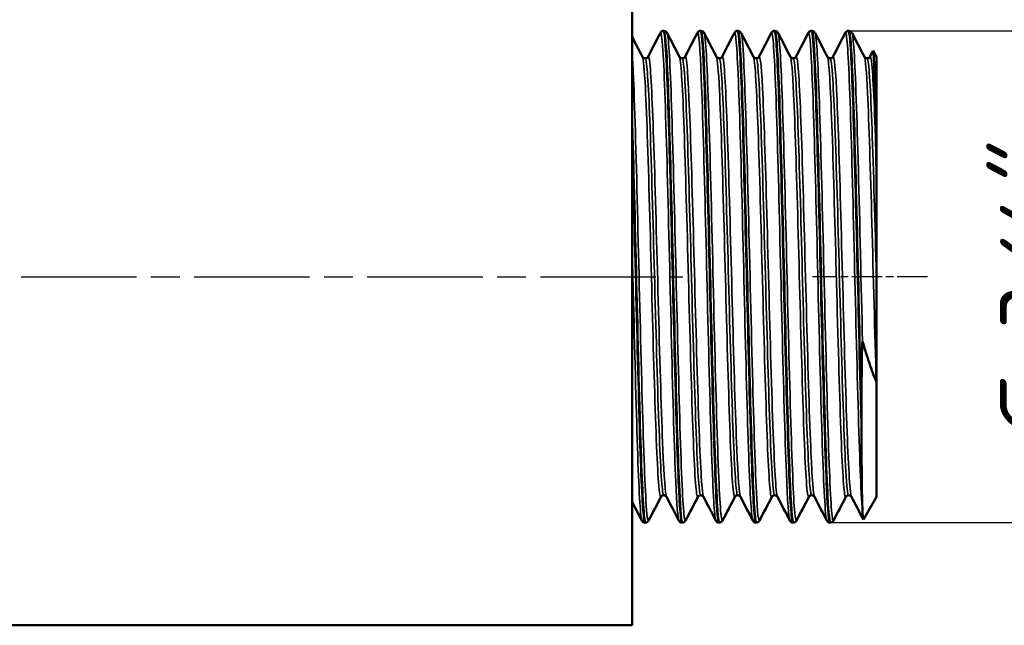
# Model space of a CAD drawing. Header units: millimetres. Extents: x -134 to 755, y -69 to 356.
# Tile 5 of 15: x 65 to 113, y 99 to 129. Entities that reach past the tile are written whole.
import ezdxf

# ---------------------------------------------------------------- set-up
doc = ezdxf.new("R2010")
doc.units = ezdxf.units.MM
doc.linetypes.add('CHAIN', pattern=[0.7087, 0.4724, -0.0591, 0.1181, -0.0591])
for name, color, linetype, lineweight in [('Видимые тонкие (ГОСТ)', 7, 'Continuous', 35), ('Видимый контур (ГОСТ)', 7, 'Continuous', 50), ('Осевая линия (ГОСТ)', 7, 'Continuous', 25), ('Размер (ГОСТ)', 7, 'Continuous', 25)]:
    doc.layers.add(name, color=color, linetype=linetype, lineweight=lineweight)
doc.styles.add('Обычный текст (ГОСТ)', font='GOST Common Italic.ttf')
doc.dimstyles.new('Обычный (ГОСТ)', dxfattribs={"dimtxt": 3.5, "dimasz": 3.5, "dimexe": 1, "dimexo": 0, "dimgap": 0.5, "dimtad": 1, "dimrnd": 1e-08, "dimtxsty": 'Обычный текст (ГОСТ)', "dimblk": 'Filled-1', "dimcen": 0.09, "dimdle": 15, "dimclrd": 256, "dimclre": 256, "dimclrt": 256, "dimazin": 2, "dimtfac": 0.714286, "dimtdec": 3, "dimtmove": 0, "dimatfit": 3, "dimfxl": 1, "dimtolj": 1, "dimlwd": 25, "dimlwe": 25, "dimarcsym": 0})

# ---------------------------------------------------------------- blocks, each defined once
blk = doc.blocks.new('Filled-1')
at = {"color": 0}
for p, q in [((0, 0), (-1, 0.143)), ((-1, 0.143), (-1, -0.143)), ((-1, 0), (0, 0)), ((-1, -0.143), (0, 0))]:
    blk.add_line(p, q, dxfattribs=at)
at = {"color": 0, "flags": 128}
blk.add_lwpolyline([(-1, -0.143), (0, 0), (-1, 0.143), (-1, -0.143)], dxfattribs=at)
at = {"color": 0}
blk.add_solid([(-1, -0.143), (0, 0), (-1, 0.143), (-1, -0.143)], dxfattribs=at)
blk = doc.blocks.new('*D12')
at = {"layer": 'Defpoints', "color": 0, "linetype": 'Continuous', "transparency": 16777216}
for p in [(105.653, 128.318), (104.763, 104.188), (117.099, 104.188)]:
    blk.add_point(p, dxfattribs=at)
at = {"layer": 'Размер (ГОСТ)', "linetype": 'Continuous', "lineweight": 25, "transparency": 16777216}
for p, q in [((105.653, 128.318), (118.099, 128.318)), ((117.099, 124.818), (117.099, 107.688)), ((104.763, 104.188), (118.099, 104.188))]:
    blk.add_line(p, q, dxfattribs=at)
at = {"layer": 'Размер (ГОСТ)', "linetype": 'Continuous', "lineweight": 25, "transparency": 16777216, "xscale": 3.5, "yscale": 3.5, "zscale": 3.5}
for p, rotation in [((117.099, 128.318), 90), ((117.099, 104.188), 270)]:
    blk.add_blockref('Filled-1', p, dxfattribs=dict(at, rotation=rotation))
at = {"layer": 'Размер (ГОСТ)', "linetype": 'Continuous', "lineweight": 25, "transparency": 16777216, "insert": (113.097, 105.688), "char_height": 3.5, "attachment_point": 1, "rotation": 90, "style": 'Обычный текст (ГОСТ)'}
blk.add_mtext('\\A1; \\fGOST Common|b0|i1;\\H3.5000;G 3/4"', dxfattribs=at)

msp = doc.modelspace()

# ---------------------------------------------------------------- linework, layer by layer
at = {"layer": 'Видимые тонкие (ГОСТ)'}
for points, knots in [([(97.324, 104.297), (97.273, 104.401), (97.222, 105.055), (97.171, 106.2), (97.102, 107.758), (97.033, 110.21), (96.964, 112.969), (96.894, 115.725), (96.825, 118.763), (96.756, 121.356), (96.684, 124.059), (96.612, 126.251), (96.54, 127.364), (96.498, 128.001), (96.457, 128.282), (96.416, 128.206)], [39.316248, 39.316248, 39.316248, 39.316248, 39.844106, 39.844106, 39.844106, 40.56289, 40.56289, 40.56289, 41.280957, 41.280957, 41.280957, 42.02968, 42.02968, 42.02968, 42.457841, 42.457841, 42.457841, 42.457841]), ([(97.655, 104.299), (97.632, 104.253), (97.61, 104.315), (97.588, 104.487), (97.518, 105.021), (97.449, 106.612), (97.379, 108.876), (97.31, 111.139), (97.241, 114.054), (97.171, 116.921), (97.102, 119.785), (97.033, 122.577), (96.964, 124.628), (96.894, 126.676), (96.825, 127.966), (96.756, 128.19), (96.753, 128.2), (96.75, 128.207), (96.747, 128.213)], [32.940383, 32.940383, 32.940383, 32.940383, 33.173336, 33.173336, 33.173336, 33.893781, 33.893781, 33.893781, 34.613357, 34.613357, 34.613357, 35.332141, 35.332141, 35.332141, 36.050208, 36.050208, 36.050208, 36.081976, 36.081976, 36.081976, 36.081976]), ([(99.14, 104.3), (99.11, 104.357), (99.079, 104.607), (99.049, 105.049), (98.98, 106.06), (98.911, 108.07), (98.842, 110.597), (98.772, 113.123), (98.703, 116.143), (98.634, 118.936), (98.565, 121.727), (98.496, 124.267), (98.427, 125.948), (98.362, 127.525), (98.297, 128.332), (98.232, 128.213)], [33.033063, 33.033063, 33.033063, 33.033063, 33.347234, 33.347234, 33.347234, 34.065546, 34.065546, 34.065546, 34.783514, 34.783514, 34.783514, 35.501158, 35.501158, 35.501158, 36.174655, 36.174655, 36.174655, 36.174655]), ([(99.471, 104.292), (99.469, 104.288), (99.467, 104.285), (99.465, 104.283), (99.395, 104.212), (99.326, 105.215), (99.257, 107.051), (99.188, 108.886), (99.118, 111.538), (99.049, 114.371), (98.98, 117.202), (98.911, 120.189), (98.842, 122.618), (98.772, 125.045), (98.703, 126.892), (98.634, 127.718), (98.61, 128.001), (98.587, 128.163), (98.563, 128.207)], [26.657198, 26.657198, 26.657198, 26.657198, 26.678756, 26.678756, 26.678756, 27.397811, 27.397811, 27.397811, 28.116485, 28.116485, 28.116485, 28.834797, 28.834797, 28.834797, 29.552765, 29.552765, 29.552765, 29.79879, 29.79879, 29.79879, 29.79879]), ([(100.956, 104.295), (100.945, 104.314), (100.934, 104.36), (100.923, 104.433), (100.854, 104.893), (100.784, 106.421), (100.714, 108.648), (100.645, 110.873), (100.575, 113.775), (100.506, 116.654), (100.436, 119.531), (100.367, 122.359), (100.297, 124.456), (100.228, 126.552), (100.158, 127.898), (100.089, 128.172), (100.075, 128.226), (100.062, 128.238), (100.048, 128.21)], [26.749877, 26.749877, 26.749877, 26.749877, 26.863845, 26.863845, 26.863845, 27.586105, 27.586105, 27.586105, 28.307848, 28.307848, 28.307848, 29.029095, 29.029095, 29.029095, 29.749864, 29.749864, 29.749864, 29.89147, 29.89147, 29.89147, 29.89147]), ([(101.287, 104.297), (101.235, 104.204), (101.184, 104.681), (101.132, 105.688), (101.062, 107.046), (100.993, 109.355), (100.923, 112.057), (100.854, 114.757), (100.784, 117.824), (100.714, 120.518), (100.645, 123.21), (100.575, 125.504), (100.506, 126.846), (100.464, 127.662), (100.421, 128.122), (100.379, 128.206)], [20.374012, 20.374012, 20.374012, 20.374012, 20.9103, 20.9103, 20.9103, 21.633096, 21.633096, 21.633096, 22.355355, 22.355355, 22.355355, 23.077099, 23.077099, 23.077099, 23.515605, 23.515605, 23.515605, 23.515605]), ([(102.772, 104.295), (102.715, 104.411), (102.658, 105.234), (102.601, 106.65), (102.531, 108.361), (102.462, 110.923), (102.393, 113.724), (102.324, 116.524), (102.255, 119.538), (102.186, 122.045), (102.117, 124.552), (102.047, 126.53), (101.978, 127.508), (101.94, 128.045), (101.902, 128.276), (101.864, 128.204)], [20.466692, 20.466692, 20.466692, 20.466692, 21.060418, 21.060418, 21.060418, 21.77834, 21.77834, 21.77834, 22.496098, 22.496098, 22.496098, 23.213698, 23.213698, 23.213698, 23.608285, 23.608285, 23.608285, 23.608285]), ([(103.103, 104.3), (103.074, 104.243), (103.045, 104.364), (103.016, 104.67), (102.947, 105.396), (102.877, 107.156), (102.808, 109.528), (102.739, 111.899), (102.67, 114.862), (102.601, 117.707), (102.531, 120.551), (102.462, 123.253), (102.393, 125.166), (102.327, 126.991), (102.261, 128.083), (102.195, 128.213)], [14.090827, 14.090827, 14.090827, 14.090827, 14.393316, 14.393316, 14.393316, 15.111578, 15.111578, 15.111578, 15.829668, 15.829668, 15.829668, 16.54759, 16.54759, 16.54759, 17.23242, 17.23242, 17.23242, 17.23242]), ([(104.588, 104.3), (104.549, 104.377), (104.51, 104.778), (104.471, 105.491), (104.401, 106.751), (104.332, 108.971), (104.263, 111.619), (104.193, 114.267), (104.124, 117.319), (104.055, 120.042), (103.985, 122.765), (103.916, 125.136), (103.847, 126.586), (103.791, 127.747), (103.736, 128.31), (103.68, 128.21)], [14.183507, 14.183507, 14.183507, 14.183507, 14.590995, 14.590995, 14.590995, 15.310599, 15.310599, 15.310599, 16.029996, 16.029996, 16.029996, 16.749193, 16.749193, 16.749193, 17.325099, 17.325099, 17.325099, 17.325099]), ([(104.919, 104.295), (104.908, 104.272), (104.898, 104.276), (104.887, 104.306), (104.817, 104.497), (104.748, 105.761), (104.679, 107.795), (104.609, 109.829), (104.54, 112.614), (104.471, 115.481), (104.401, 118.347), (104.332, 121.27), (104.263, 123.547), (104.193, 125.824), (104.124, 127.436), (104.055, 127.996), (104.04, 128.113), (104.026, 128.184), (104.011, 128.21)], [7.807642, 7.807642, 7.807642, 7.807642, 7.920402, 7.920402, 7.920402, 8.640431, 8.640431, 8.640431, 9.360246, 9.360246, 9.360246, 10.079849, 10.079849, 10.079849, 10.799247, 10.799247, 10.799247, 10.949235, 10.949235, 10.949235, 10.949235]), ([(106.345, 104.653), (106.276, 105.367), (106.206, 107.127), (106.137, 109.506), (106.067, 111.885), (105.998, 114.862), (105.928, 117.72), (105.859, 120.576), (105.789, 123.288), (105.72, 125.201), (105.65, 127.113), (105.581, 128.209), (105.511, 128.226), (105.506, 128.227), (105.501, 128.223), (105.496, 128.213)], [8.10451, 8.10451, 8.10451, 8.10451, 8.826182, 8.826182, 8.826182, 9.547605, 9.547605, 9.547605, 10.268784, 10.268784, 10.268784, 10.989723, 10.989723, 10.989723, 11.041914, 11.041914, 11.041914, 11.041914]), ([(106.345, 113.084), (106.276, 115.862), (106.206, 118.914), (106.137, 121.502), (106.067, 124.09), (105.998, 126.192), (105.928, 127.302), (105.895, 127.839), (105.861, 128.141), (105.827, 128.205)], [2.87376, 2.87376, 2.87376, 2.87376, 3.595433, 3.595433, 3.595433, 4.316856, 4.316856, 4.316856, 4.666049, 4.666049, 4.666049, 4.666049]), ([(95.839, 104.299), (95.795, 104.219), (95.751, 104.544), (95.707, 105.266), (95.638, 106.411), (95.568, 108.542), (95.499, 111.145), (95.43, 113.737), (95.36, 116.774), (95.291, 119.53), (95.222, 122.289), (95.153, 124.742), (95.084, 126.302), (95.064, 126.743), (95.044, 127.115), (95.025, 127.409)], [39.223568, 39.223568, 39.223568, 39.223568, 39.678795, 39.678795, 39.678795, 40.399992, 40.399992, 40.399992, 41.117921, 41.117921, 41.117921, 41.836652, 41.836652, 41.836652, 42.039992, 42.039992, 42.039992, 42.039992]), ([(98.534, 105.462), (98.511, 105.504), (98.488, 105.646), (98.465, 105.892), (98.393, 106.657), (98.322, 108.416), (98.25, 110.72), (98.178, 113.018), (98.107, 115.836), (98.035, 118.455), (97.964, 121.071), (97.892, 123.463), (97.821, 125.025), (97.756, 126.448), (97.691, 127.169), (97.626, 127.05)], [33.038034, 33.038034, 33.038034, 33.038034, 33.27638, 33.27638, 33.27638, 34.02026, 34.02026, 34.02026, 34.762681, 34.762681, 34.762681, 35.503927, 35.503927, 35.503927, 36.179626, 36.179626, 36.179626, 36.179626]), ([(102.166, 105.461), (102.146, 105.497), (102.126, 105.608), (102.107, 105.797), (102.033, 106.499), (101.959, 108.265), (101.885, 110.621), (101.814, 112.908), (101.742, 115.726), (101.67, 118.355), (101.599, 120.981), (101.527, 123.393), (101.456, 124.975), (101.39, 126.431), (101.324, 127.171), (101.258, 127.05)], [20.471663, 20.471663, 20.471663, 20.471663, 20.677538, 20.677538, 20.677538, 21.443192, 21.443192, 21.443192, 22.186817, 22.186817, 22.186817, 22.929801, 22.929801, 22.929801, 23.613256, 23.613256, 23.613256, 23.613256]), ([(105.798, 105.462), (105.776, 105.502), (105.754, 105.635), (105.732, 105.864), (105.661, 106.603), (105.589, 108.325), (105.518, 110.597), (105.447, 112.868), (105.376, 115.665), (105.304, 118.282), (105.233, 120.899), (105.162, 123.31), (105.091, 124.906), (105.024, 126.406), (104.957, 127.174), (104.89, 127.05)], [7.905292, 7.905292, 7.905292, 7.905292, 8.134688, 8.134688, 8.134688, 8.874273, 8.874273, 8.874273, 9.613611, 9.613611, 9.613611, 10.352706, 10.352706, 10.352706, 11.046885, 11.046885, 11.046885, 11.046885]), ([(96.445, 105.464), (96.405, 105.388), (96.364, 105.622), (96.324, 106.167), (96.252, 107.127), (96.181, 109.041), (96.11, 111.424), (96.039, 113.802), (95.968, 116.625), (95.897, 119.184), (95.824, 121.8), (95.751, 124.113), (95.679, 125.515), (95.632, 126.427), (95.584, 126.949), (95.537, 127.044)], [39.218597, 39.218597, 39.218597, 39.218597, 39.638534, 39.638534, 39.638534, 40.377755, 40.377755, 40.377755, 41.115204, 41.115204, 41.115204, 41.869475, 41.869475, 41.869475, 42.36019, 42.36019, 42.36019, 42.36019]), ([(96.581, 105.538), (96.563, 105.536), (96.545, 105.598), (96.526, 105.728), (96.455, 106.232), (96.383, 107.744), (96.311, 109.878), (96.24, 112.006), (96.169, 114.731), (96.097, 117.364), (96.026, 119.99), (95.955, 122.498), (95.884, 124.255), (95.814, 125.986), (95.743, 126.971), (95.673, 126.973)], [39.269908, 39.269908, 39.269908, 39.269908, 39.46106, 39.46106, 39.46106, 40.203846, 40.203846, 40.203846, 40.944533, 40.944533, 40.944533, 41.68346, 41.68346, 41.68346, 42.411501, 42.411501, 42.411501, 42.411501]), ([(96.718, 105.458), (96.658, 105.58), (96.598, 106.403), (96.538, 107.802), (96.466, 109.468), (96.395, 111.934), (96.324, 114.573), (96.252, 117.205), (96.181, 119.983), (96.11, 122.207), (96.039, 124.425), (95.968, 126.07), (95.897, 126.728), (95.868, 126.997), (95.839, 127.1), (95.81, 127.042)], [39.321219, 39.321219, 39.321219, 39.321219, 39.943364, 39.943364, 39.943364, 40.684693, 40.684693, 40.684693, 41.423914, 41.423914, 41.423914, 42.161363, 42.161363, 42.161363, 42.462812, 42.462812, 42.462812, 42.462812]), ([(98.261, 105.456), (98.257, 105.448), (98.254, 105.444), (98.25, 105.442), (98.178, 105.408), (98.107, 106.411), (98.035, 108.195), (97.964, 109.976), (97.892, 112.518), (97.821, 115.176), (97.75, 117.83), (97.678, 120.574), (97.607, 122.713), (97.536, 124.849), (97.465, 126.361), (97.393, 126.867), (97.38, 126.963), (97.367, 127.023), (97.353, 127.047)], [32.935412, 32.935412, 32.935412, 32.935412, 32.974101, 32.974101, 32.974101, 33.716522, 33.716522, 33.716522, 34.457768, 34.457768, 34.457768, 35.197925, 35.197925, 35.197925, 35.937077, 35.937077, 35.937077, 36.077005, 36.077005, 36.077005, 36.077005]), ([(98.397, 105.538), (98.345, 105.544), (98.293, 106.073), (98.24, 107.076), (98.169, 108.45), (98.097, 110.7), (98.025, 113.253), (97.954, 115.801), (97.882, 118.624), (97.811, 121.003), (97.739, 123.379), (97.668, 125.289), (97.596, 126.247), (97.561, 126.725), (97.525, 126.964), (97.489, 126.964)], [32.986723, 32.986723, 32.986723, 32.986723, 33.529892, 33.529892, 33.529892, 34.273843, 34.273843, 34.273843, 35.016618, 35.016618, 35.016618, 35.758302, 35.758302, 35.758302, 36.128316, 36.128316, 36.128316, 36.128316]), ([(100.077, 105.463), (100.037, 105.388), (99.997, 105.618), (99.957, 106.153), (99.886, 107.103), (99.815, 109.006), (99.743, 111.383), (99.672, 113.758), (99.601, 116.583), (99.53, 119.146), (99.459, 121.708), (99.388, 123.984), (99.317, 125.401), (99.268, 126.382), (99.218, 126.945), (99.169, 127.044)], [26.652227, 26.652227, 26.652227, 26.652227, 27.068433, 27.068433, 27.068433, 27.807073, 27.807073, 27.807073, 28.545265, 28.545265, 28.545265, 29.283029, 29.283029, 29.283029, 29.793819, 29.793819, 29.793819, 29.793819]), ([(100.214, 105.537), (100.197, 105.535), (100.181, 105.583), (100.165, 105.683), (100.094, 106.125), (100.022, 107.573), (99.951, 109.66), (99.88, 111.746), (99.808, 114.45), (99.737, 117.086), (99.666, 119.722), (99.594, 122.265), (99.523, 124.073), (99.452, 125.88), (99.381, 126.935), (99.31, 126.972), (99.308, 126.972), (99.307, 126.973), (99.306, 126.973)], [26.703538, 26.703538, 26.703538, 26.703538, 26.871298, 26.871298, 26.871298, 27.611971, 27.611971, 27.611971, 28.352174, 28.352174, 28.352174, 29.091928, 29.091928, 29.091928, 29.831252, 29.831252, 29.831252, 29.84513, 29.84513, 29.84513, 29.84513]), ([(100.35, 105.458), (100.29, 105.579), (100.23, 106.399), (100.171, 107.792), (100.099, 109.45), (100.028, 111.903), (99.957, 114.533), (99.886, 117.161), (99.815, 119.94), (99.743, 122.168), (99.672, 124.395), (99.601, 126.051), (99.53, 126.718), (99.501, 126.994), (99.471, 127.1), (99.442, 127.043)], [26.754848, 26.754848, 26.754848, 26.754848, 27.375482, 27.375482, 27.375482, 28.114591, 28.114591, 28.114591, 28.853232, 28.853232, 28.853232, 29.591424, 29.591424, 29.591424, 29.896441, 29.896441, 29.896441, 29.896441]), ([(101.893, 105.456), (101.891, 105.45), (101.888, 105.446), (101.885, 105.444), (101.814, 105.382), (101.742, 106.359), (101.67, 108.127), (101.599, 109.893), (101.527, 112.431), (101.456, 115.093), (101.384, 117.753), (101.312, 120.511), (101.241, 122.665), (101.169, 124.817), (101.098, 126.346), (101.027, 126.861), (101.013, 126.961), (100.999, 127.022), (100.985, 127.047)], [20.369042, 20.369042, 20.369042, 20.369042, 20.397033, 20.397033, 20.397033, 21.140658, 21.140658, 21.140658, 21.883642, 21.883642, 21.883642, 22.626009, 22.626009, 22.626009, 23.367778, 23.367778, 23.367778, 23.510634, 23.510634, 23.510634, 23.510634]), ([(102.03, 105.541), (101.981, 105.545), (101.932, 106), (101.883, 106.877), (101.812, 108.167), (101.74, 110.358), (101.668, 112.886), (101.596, 115.412), (101.525, 118.25), (101.453, 120.673), (101.381, 123.095), (101.309, 125.079), (101.238, 126.119), (101.199, 126.681), (101.16, 126.964), (101.122, 126.964)], [20.420352, 20.420352, 20.420352, 20.420352, 20.926427, 20.926427, 20.926427, 21.671632, 21.671632, 21.671632, 22.416195, 22.416195, 22.416195, 23.160137, 23.160137, 23.160137, 23.561945, 23.561945, 23.561945, 23.561945]), ([(103.709, 105.464), (103.672, 105.393), (103.635, 105.586), (103.597, 106.048), (103.526, 106.926), (103.455, 108.764), (103.384, 111.1), (103.313, 113.436), (103.242, 116.247), (103.171, 118.827), (103.1, 121.407), (103.029, 123.731), (102.958, 125.216), (102.906, 126.309), (102.854, 126.939), (102.801, 127.045)], [14.085856, 14.085856, 14.085856, 14.085856, 14.47388, 14.47388, 14.47388, 15.211227, 15.211227, 15.211227, 15.948378, 15.948378, 15.948378, 16.685339, 16.685339, 16.685339, 17.227449, 17.227449, 17.227449, 17.227449]), ([(103.846, 105.535), (103.835, 105.534), (103.823, 105.557), (103.812, 105.605), (103.741, 105.911), (103.67, 107.227), (103.599, 109.221), (103.527, 111.214), (103.456, 113.864), (103.385, 116.504), (103.314, 119.143), (103.243, 121.745), (103.171, 123.655), (103.1, 125.564), (103.029, 126.762), (102.958, 126.946), (102.951, 126.964), (102.944, 126.972), (102.938, 126.972)], [14.137167, 14.137167, 14.137167, 14.137167, 14.253356, 14.253356, 14.253356, 14.992478, 14.992478, 14.992478, 15.731399, 15.731399, 15.731399, 16.470123, 16.470123, 16.470123, 17.208656, 17.208656, 17.208656, 17.27876, 17.27876, 17.27876, 17.27876]), ([(103.982, 105.459), (103.925, 105.575), (103.868, 106.328), (103.81, 107.615), (103.739, 109.214), (103.668, 111.622), (103.597, 114.233), (103.526, 116.844), (103.455, 119.632), (103.384, 121.899), (103.313, 124.164), (103.242, 125.886), (103.171, 126.631), (103.139, 126.97), (103.106, 127.105), (103.074, 127.042)], [14.188478, 14.188478, 14.188478, 14.188478, 14.782492, 14.782492, 14.782492, 15.520039, 15.520039, 15.520039, 16.257386, 16.257386, 16.257386, 16.994537, 16.994537, 16.994537, 17.33007, 17.33007, 17.33007, 17.33007]), ([(105.526, 105.456), (105.523, 105.451), (105.521, 105.447), (105.518, 105.445), (105.447, 105.376), (105.376, 106.334), (105.304, 108.078), (105.233, 109.821), (105.162, 112.333), (105.091, 114.978), (105.02, 117.622), (104.948, 120.374), (104.877, 122.54), (104.806, 124.706), (104.735, 126.265), (104.664, 126.824), (104.648, 126.945), (104.633, 127.019), (104.617, 127.047)], [7.802671, 7.802671, 7.802671, 7.802671, 7.828114, 7.828114, 7.828114, 8.567452, 8.567452, 8.567452, 9.306547, 9.306547, 9.306547, 10.045406, 10.045406, 10.045406, 10.784034, 10.784034, 10.784034, 10.944264, 10.944264, 10.944264, 10.944264]), ([(105.662, 105.54), (105.616, 105.544), (105.57, 105.95), (105.524, 106.737), (105.452, 107.956), (105.381, 110.078), (105.309, 112.563), (105.238, 115.048), (105.167, 117.873), (105.095, 120.322), (105.024, 122.77), (104.953, 124.818), (104.881, 125.947), (104.839, 126.62), (104.796, 126.963), (104.754, 126.965)], [7.853982, 7.853982, 7.853982, 7.853982, 8.332504, 8.332504, 8.332504, 9.073425, 9.073425, 9.073425, 9.814102, 9.814102, 9.814102, 10.554542, 10.554542, 10.554542, 10.995574, 10.995574, 10.995574, 10.995574]), ([(107.016, 111.107), (106.945, 113.456), (106.873, 116.285), (106.802, 118.877), (106.731, 121.467), (106.659, 123.794), (106.588, 125.268), (106.536, 126.329), (106.485, 126.941), (106.434, 127.045)], [2.645534, 2.645534, 2.645534, 2.645534, 3.386713, 3.386713, 3.386713, 4.127613, 4.127613, 4.127613, 4.661078, 4.661078, 4.661078, 4.661078]), ([(107.025, 116.223), (106.953, 118.877), (106.882, 121.521), (106.81, 123.481), (106.739, 125.44), (106.667, 126.697), (106.595, 126.931), (106.587, 126.959), (106.578, 126.972), (106.57, 126.971)], [3.138807, 3.138807, 3.138807, 3.138807, 3.881578, 3.881578, 3.881578, 4.624069, 4.624069, 4.624069, 4.712389, 4.712389, 4.712389, 4.712389]), ([(107.016, 121.905), (106.945, 124.182), (106.873, 125.908), (106.802, 126.645), (106.77, 126.974), (106.738, 127.104), (106.706, 127.042)], [3.691693, 3.691693, 3.691693, 3.691693, 4.432872, 4.432872, 4.432872, 4.7637, 4.7637, 4.7637, 4.7637]), ([(95.508, 104.293), (95.505, 104.298), (95.502, 104.306), (95.499, 104.316), (95.43, 104.538), (95.36, 105.826), (95.291, 107.873), (95.222, 109.922), (95.153, 112.713), (95.084, 115.577), (95.064, 116.387), (95.044, 117.202), (95.025, 118.005)], [45.599433, 45.599433, 45.599433, 45.599433, 45.630741, 45.630741, 45.630741, 46.34867, 46.34867, 46.34867, 47.067402, 47.067402, 47.067402, 47.270741, 47.270741, 47.270741, 47.270741])]:
    msp.add_open_spline(points, degree=3, knots=knots, dxfattribs=at)
at = {"layer": 'Видимый контур (ГОСТ)'}
for p, q in [((95.025, 99.153), (95.025, 133.353)), ((96.573, 128.318), (96.59, 128.318)), ((98.389, 128.318), (98.406, 128.318)), ((100.205, 128.318), (100.222, 128.318)), ((102.021, 128.318), (102.038, 128.318)), ((103.837, 128.318), (103.854, 128.318)), ((105.653, 128.318), (105.67, 128.318)), ((106.706, 127.05), (106.853, 127.333)), ((107.025, 127.05), (106.861, 127.333)), ((107.025, 121.334), (107.025, 127.05)), ((107.025, 121.334), (107.025, 116.223)), ((107.025, 116.223), (107.025, 111.119)), ((107.025, 105.456), (107.025, 111.119)), ((106.293, 109.623), (106.293, 109.043)), ((107.025, 105.456), (106.383, 104.345)), ((95.665, 104.188), (95.682, 104.188)), ((97.481, 104.188), (97.498, 104.188)), ((99.297, 104.188), (99.314, 104.188)), ((101.113, 104.188), (101.13, 104.188)), ((102.929, 104.188), (102.946, 104.188)), ((104.745, 104.188), (104.762, 104.188)), ((34.055, 99.153), (95.025, 99.153))]:
    msp.add_line(p, q, dxfattribs=at)
for points in [[(95.81, 127.05), (96.012, 127.438), (96.214, 127.826), (96.416, 128.213)], [(96.747, 128.213), (96.949, 127.826), (97.151, 127.438), (97.353, 127.05)], [(97.626, 127.05), (97.828, 127.438), (98.03, 127.826), (98.232, 128.213)], [(98.563, 128.213), (98.765, 127.826), (98.967, 127.438), (99.169, 127.05)], [(99.442, 127.05), (99.644, 127.438), (99.846, 127.826), (100.048, 128.213)], [(100.379, 128.213), (100.581, 127.826), (100.783, 127.438), (100.985, 127.05)], [(101.258, 127.05), (101.46, 127.438), (101.662, 127.826), (101.864, 128.213)], [(102.195, 128.213), (102.397, 127.826), (102.599, 127.438), (102.801, 127.05)], [(103.074, 127.05), (103.276, 127.438), (103.478, 127.826), (103.68, 128.213)], [(104.011, 128.213), (104.213, 127.826), (104.415, 127.438), (104.617, 127.05)], [(104.89, 127.05), (105.092, 127.438), (105.294, 127.826), (105.496, 128.213)], [(105.827, 128.213), (106.029, 127.826), (106.231, 127.438), (106.434, 127.05)], [(95.025, 128.033), (95.195, 127.705), (95.366, 127.378), (95.537, 127.05)], [(107.025, 121.334), (107.022, 121.527), (107.019, 121.717), (107.016, 121.905)], [(96.445, 105.455), (96.243, 105.068), (96.041, 104.68), (95.839, 104.292)], [(97.324, 104.292), (97.122, 104.68), (96.92, 105.068), (96.718, 105.455)], [(98.261, 105.455), (98.059, 105.068), (97.857, 104.68), (97.655, 104.292)], [(99.14, 104.292), (98.938, 104.68), (98.736, 105.068), (98.534, 105.455)], [(100.077, 105.455), (99.875, 105.068), (99.673, 104.68), (99.471, 104.292)], [(100.956, 104.292), (100.754, 104.68), (100.552, 105.068), (100.35, 105.455)], [(101.893, 105.455), (101.691, 105.068), (101.489, 104.68), (101.287, 104.292)], [(102.772, 104.292), (102.57, 104.68), (102.368, 105.068), (102.166, 105.455)], [(103.709, 105.455), (103.507, 105.068), (103.305, 104.68), (103.103, 104.292)], [(104.588, 104.292), (104.386, 104.68), (104.184, 105.068), (103.982, 105.455)], [(105.526, 105.455), (105.323, 105.068), (105.121, 104.68), (104.919, 104.292)], [(106.376, 104.346), (106.184, 104.716), (105.991, 105.086), (105.798, 105.455)], [(95.508, 104.292), (95.347, 104.601), (95.186, 104.91), (95.025, 105.219)], [(106.383, 104.345), (106.371, 104.323), (106.358, 104.426), (106.345, 104.653)]]:
    msp.add_open_spline(points, degree=3, dxfattribs=at)
for points, knots in [([(96.416, 128.213), (96.424, 128.228), (96.433, 128.246), (96.466, 128.277), (96.481, 128.289), (96.521, 128.309), (96.546, 128.317), (96.573, 128.318)], [0, 0, 0, 0, 0.02818101, 0.02818101, 0.04284015, 0.04284015, 0.05802253, 0.05802253, 0.05802253, 0.05802253]), ([(96.573, 128.31), (96.611, 128.31), (96.65, 127.995), (96.688, 127.369), (96.757, 126.247), (96.827, 124.133), (96.896, 121.536), (96.965, 118.939), (97.034, 115.881), (97.103, 113.094), (97.173, 110.307), (97.242, 107.815), (97.311, 106.213), (97.368, 104.902), (97.424, 104.197), (97.481, 104.191)], [-42.412568, -42.412568, -42.412568, -42.412568, -42.01235, -42.01235, -42.01235, -41.293956, -41.293956, -41.293956, -40.575771, -40.575771, -40.575771, -39.85779, -39.85779, -39.85779, -39.269908, -39.269908, -39.269908, -39.269908]), ([(96.59, 128.318), (96.627, 128.316), (96.661, 128.302), (96.705, 128.272), (96.718, 128.257), (96.736, 128.233), (96.742, 128.223), (96.747, 128.213)], [0, 0, 0, 0, 0.02098039, 0.02098039, 0.04046076, 0.04046076, 0.05799333, 0.05799333, 0.05799333, 0.05799333]), ([(97.498, 104.193), (97.448, 104.197), (97.398, 104.738), (97.348, 105.773), (97.279, 107.204), (97.21, 109.566), (97.141, 112.294), (97.071, 115.019), (97.002, 118.086), (96.933, 120.761), (96.864, 123.435), (96.795, 125.695), (96.726, 127.003), (96.681, 127.863), (96.635, 128.306), (96.59, 128.31)], [32.985656, 32.985656, 32.985656, 32.985656, 33.505113, 33.505113, 33.505113, 34.223196, 34.223196, 34.223196, 34.940501, 34.940501, 34.940501, 35.657103, 35.657103, 35.657103, 36.128316, 36.128316, 36.128316, 36.128316]), ([(98.232, 128.213), (98.24, 128.228), (98.25, 128.246), (98.282, 128.277), (98.297, 128.289), (98.337, 128.309), (98.362, 128.317), (98.389, 128.318)], [0, 0, 0, 0, 0.02818101, 0.02818101, 0.04284015, 0.04284015, 0.05802253, 0.05802253, 0.05802253, 0.05802253]), ([(98.389, 128.315), (98.444, 128.31), (98.5, 127.639), (98.555, 126.382), (98.624, 124.816), (98.693, 122.354), (98.762, 119.584), (98.831, 116.814), (98.9, 113.76), (98.969, 111.149), (99.038, 108.538), (99.107, 106.393), (99.176, 105.225), (99.217, 104.544), (99.257, 104.198), (99.297, 104.196)], [-36.129382, -36.129382, -36.129382, -36.129382, -35.553919, -35.553919, -35.553919, -34.837233, -34.837233, -34.837233, -34.120713, -34.120713, -34.120713, -33.404356, -33.404356, -33.404356, -32.986723, -32.986723, -32.986723, -32.986723]), ([(98.406, 128.318), (98.443, 128.316), (98.477, 128.302), (98.521, 128.272), (98.534, 128.257), (98.552, 128.233), (98.558, 128.223), (98.563, 128.213)], [0, 0, 0, 0, 0.02098039, 0.02098039, 0.04046076, 0.04046076, 0.05799333, 0.05799333, 0.05799333, 0.05799333]), ([(99.314, 104.196), (99.283, 104.194), (99.251, 104.401), (99.22, 104.82), (99.151, 105.741), (99.082, 107.678), (99.013, 110.169), (98.944, 112.659), (98.875, 115.68), (98.806, 118.512), (98.736, 121.343), (98.667, 123.96), (98.598, 125.741), (98.534, 127.395), (98.47, 128.313), (98.406, 128.317)], [26.702471, 26.702471, 26.702471, 26.702471, 27.028596, 27.028596, 27.028596, 27.745837, 27.745837, 27.745837, 28.46272, 28.46272, 28.46272, 29.179264, 29.179264, 29.179264, 29.84513, 29.84513, 29.84513, 29.84513]), ([(100.048, 128.213), (100.056, 128.228), (100.066, 128.246), (100.098, 128.277), (100.113, 128.289), (100.153, 128.309), (100.178, 128.317), (100.205, 128.318)], [0, 0, 0, 0, 0.02818101, 0.02818101, 0.04284015, 0.04284015, 0.05802253, 0.05802253, 0.05802253, 0.05802253]), ([(100.205, 128.317), (100.212, 128.318), (100.219, 128.308), (100.226, 128.287), (100.295, 128.078), (100.365, 126.784), (100.434, 124.717), (100.504, 122.651), (100.573, 119.832), (100.643, 116.937), (100.712, 114.045), (100.781, 111.104), (100.851, 108.822), (100.92, 106.542), (100.99, 104.939), (101.059, 104.399), (101.077, 104.259), (101.095, 104.191), (101.113, 104.193)], [-29.846197, -29.846197, -29.846197, -29.846197, -29.773207, -29.773207, -29.773207, -29.051893, -29.051893, -29.051893, -28.331108, -28.331108, -28.331108, -27.610835, -27.610835, -27.610835, -26.891052, -26.891052, -26.891052, -26.703538, -26.703538, -26.703538, -26.703538]), ([(100.222, 128.318), (100.259, 128.316), (100.293, 128.302), (100.337, 128.272), (100.35, 128.257), (100.368, 128.233), (100.374, 128.223), (100.379, 128.213)], [0, 0, 0, 0, 0.02098039, 0.02098039, 0.04046076, 0.04046076, 0.05799333, 0.05799333, 0.05799333, 0.05799333]), ([(101.13, 104.191), (101.117, 104.189), (101.104, 104.223), (101.091, 104.296), (101.022, 104.683), (100.952, 106.148), (100.883, 108.337), (100.813, 110.525), (100.744, 113.416), (100.675, 116.315), (100.605, 119.212), (100.536, 122.09), (100.466, 124.258), (100.397, 126.423), (100.328, 127.86), (100.258, 128.223), (100.246, 128.286), (100.234, 128.317), (100.222, 128.315)], [20.419285, 20.419285, 20.419285, 20.419285, 20.554216, 20.554216, 20.554216, 21.27553, 21.27553, 21.27553, 21.996314, 21.996314, 21.996314, 22.716588, 22.716588, 22.716588, 23.436371, 23.436371, 23.436371, 23.561945, 23.561945, 23.561945, 23.561945]), ([(101.864, 128.213), (101.872, 128.228), (101.882, 128.246), (101.914, 128.277), (101.929, 128.289), (101.969, 128.309), (101.994, 128.317), (102.021, 128.318)], [0, 0, 0, 0, 0.02818101, 0.02818101, 0.04284015, 0.04284015, 0.05802253, 0.05802253, 0.05802253, 0.05802253]), ([(102.021, 128.311), (102.046, 128.314), (102.072, 128.179), (102.097, 127.903), (102.166, 127.152), (102.235, 125.366), (102.305, 122.97), (102.374, 120.575), (102.443, 117.591), (102.512, 114.731), (102.581, 111.873), (102.65, 109.162), (102.719, 107.245), (102.788, 105.329), (102.857, 104.222), (102.926, 104.189), (102.927, 104.188), (102.928, 104.188), (102.929, 104.188)], [-23.563012, -23.563012, -23.563012, -23.563012, -23.298827, -23.298827, -23.298827, -22.581586, -22.581586, -22.581586, -21.864703, -21.864703, -21.864703, -21.148159, -21.148159, -21.148159, -20.431935, -20.431935, -20.431935, -20.420352, -20.420352, -20.420352, -20.420352]), ([(102.038, 128.318), (102.075, 128.316), (102.109, 128.302), (102.153, 128.272), (102.166, 128.257), (102.185, 128.233), (102.19, 128.223), (102.195, 128.213)], [0, 0, 0, 0, 0.02098039, 0.02098039, 0.04046076, 0.04046076, 0.05799333, 0.05799333, 0.05799333, 0.05799333]), ([(102.947, 104.189), (102.885, 104.192), (102.824, 105.026), (102.762, 106.549), (102.693, 108.262), (102.624, 110.832), (102.555, 113.646), (102.486, 116.46), (102.417, 119.493), (102.348, 122.024), (102.279, 124.554), (102.21, 126.559), (102.141, 127.563), (102.107, 128.061), (102.072, 128.31), (102.038, 128.31)], [14.1361, 14.1361, 14.1361, 14.1361, 14.773504, 14.773504, 14.773504, 15.49019, 15.49019, 15.49019, 16.206709, 16.206709, 16.206709, 16.923067, 16.923067, 16.923067, 17.27876, 17.27876, 17.27876, 17.27876]), ([(103.68, 128.213), (103.688, 128.228), (103.698, 128.246), (103.731, 128.277), (103.745, 128.289), (103.785, 128.309), (103.811, 128.317), (103.837, 128.318)], [0, 0, 0, 0, 0.02818101, 0.02818101, 0.04284015, 0.04284015, 0.05802253, 0.05802253, 0.05802253, 0.05802253]), ([(103.837, 128.311), (103.881, 128.309), (103.925, 127.894), (103.969, 127.083), (104.038, 125.81), (104.108, 123.574), (104.177, 120.91), (104.246, 118.248), (104.315, 115.183), (104.384, 112.446), (104.453, 109.711), (104.522, 107.327), (104.591, 105.862), (104.643, 104.773), (104.694, 104.2), (104.745, 104.194)], [-17.279826, -17.279826, -17.279826, -17.279826, -16.82231, -16.82231, -16.82231, -16.104226, -16.104226, -16.104226, -15.386921, -15.386921, -15.386921, -14.670319, -14.670319, -14.670319, -14.137167, -14.137167, -14.137167, -14.137167]), ([(104.763, 104.195), (104.718, 104.197), (104.674, 104.621), (104.629, 105.448), (104.56, 106.733), (104.491, 108.981), (104.421, 111.651), (104.352, 114.321), (104.283, 117.391), (104.214, 120.127), (104.145, 122.861), (104.075, 125.238), (104.006, 126.687), (103.956, 127.749), (103.905, 128.307), (103.854, 128.313)], [7.852915, 7.852915, 7.852915, 7.852915, 8.315072, 8.315072, 8.315072, 9.033466, 9.033466, 9.033466, 9.751652, 9.751652, 9.751652, 10.469633, 10.469633, 10.469633, 10.995574, 10.995574, 10.995574, 10.995574]), ([(103.855, 128.318), (103.891, 128.316), (103.925, 128.302), (103.969, 128.272), (103.982, 128.257), (104.001, 128.233), (104.007, 128.223), (104.011, 128.213)], [0, 0, 0, 0, 0.02098039, 0.02098039, 0.04046076, 0.04046076, 0.05799333, 0.05799333, 0.05799333, 0.05799333]), ([(105.496, 128.213), (105.504, 128.228), (105.514, 128.246), (105.547, 128.277), (105.562, 128.289), (105.601, 128.309), (105.627, 128.317), (105.653, 128.318)], [0, 0, 0, 0, 0.02818101, 0.02818101, 0.04284015, 0.04284015, 0.05802253, 0.05802253, 0.05802253, 0.05802253]), ([(105.653, 128.318), (105.719, 128.317), (105.785, 127.339), (105.852, 125.589), (105.921, 123.765), (105.99, 121.118), (106.059, 118.279), (106.128, 115.438), (106.197, 112.43), (106.266, 109.97), (106.275, 109.651), (106.284, 109.342), (106.293, 109.043)], [-10.996641, -10.996641, -10.996641, -10.996641, -10.309651, -10.309651, -10.309651, -9.593496, -9.593496, -9.593496, -8.877013, -8.877013, -8.877013, -8.784275, -8.784275, -8.784275, -8.784275]), ([(106.293, 109.623), (106.223, 112.043), (106.154, 115.049), (106.084, 117.918), (106.015, 120.786), (105.946, 123.492), (105.876, 125.384), (105.808, 127.257), (105.739, 128.317), (105.67, 128.318)], [2.559837, 2.559837, 2.559837, 2.559837, 3.280072, 3.280072, 3.280072, 4.000061, 4.000061, 4.000061, 4.712389, 4.712389, 4.712389, 4.712389]), ([(105.671, 128.318), (105.707, 128.316), (105.741, 128.302), (105.785, 128.272), (105.798, 128.257), (105.817, 128.233), (105.823, 128.223), (105.827, 128.213)], [0, 0, 0, 0, 0.02098039, 0.02098039, 0.04046076, 0.04046076, 0.05799333, 0.05799333, 0.05799333, 0.05799333]), ([(107.016, 121.905), (107.003, 122.72), (106.99, 123.469), (106.963, 124.805), (106.95, 125.385), (106.917, 126.576), (106.898, 127.043), (106.87, 127.316), (106.862, 127.348), (106.853, 127.333)], [-5.04936, -5.04936, -5.04936, -5.04936, -4.766109, -4.766109, -4.481088, -4.481088, -4.050631, -4.050631, -3.871333, -3.871333, -3.871333, -3.871333]), ([(95.537, 127.05), (95.54, 127.045), (95.545, 127.033), (95.572, 127.007), (95.586, 126.997), (95.623, 126.979), (95.648, 126.973), (95.673, 126.973)], [0, 0, 0, 0, 0.0282149, 0.0282149, 0.04301792, 0.04301792, 0.0583715, 0.0583715, 0.0583715, 0.0583715]), ([(95.673, 126.973), (95.709, 126.973), (95.743, 126.986), (95.782, 127.013), (95.792, 127.025), (95.805, 127.041), (95.808, 127.047), (95.81, 127.05)], [0, 0, 0, 0, 0.02189112, 0.02189112, 0.04086369, 0.04086369, 0.05834631, 0.05834631, 0.05834631, 0.05834631]), ([(97.353, 127.05), (97.356, 127.045), (97.361, 127.033), (97.389, 127.007), (97.402, 126.997), (97.439, 126.979), (97.464, 126.973), (97.489, 126.973)], [0, 0, 0, 0, 0.0282149, 0.0282149, 0.04301792, 0.04301792, 0.0583715, 0.0583715, 0.0583715, 0.0583715]), ([(97.489, 126.973), (97.525, 126.973), (97.559, 126.986), (97.598, 127.013), (97.609, 127.025), (97.621, 127.041), (97.624, 127.047), (97.626, 127.05)], [0, 0, 0, 0, 0.02189112, 0.02189112, 0.04086369, 0.04086369, 0.05834631, 0.05834631, 0.05834631, 0.05834631]), ([(99.169, 127.05), (99.172, 127.045), (99.177, 127.033), (99.205, 127.007), (99.218, 126.997), (99.256, 126.979), (99.28, 126.973), (99.306, 126.973)], [0, 0, 0, 0, 0.0282149, 0.0282149, 0.04301792, 0.04301792, 0.0583715, 0.0583715, 0.0583715, 0.0583715]), ([(99.306, 126.973), (99.341, 126.973), (99.375, 126.986), (99.414, 127.013), (99.425, 127.025), (99.437, 127.041), (99.44, 127.047), (99.442, 127.05)], [0, 0, 0, 0, 0.02189112, 0.02189112, 0.04086369, 0.04086369, 0.05834631, 0.05834631, 0.05834631, 0.05834631]), ([(100.985, 127.05), (100.988, 127.045), (100.993, 127.033), (101.021, 127.007), (101.034, 126.997), (101.072, 126.979), (101.097, 126.973), (101.122, 126.973)], [0, 0, 0, 0, 0.0282149, 0.0282149, 0.04301792, 0.04301792, 0.0583715, 0.0583715, 0.0583715, 0.0583715]), ([(101.122, 126.973), (101.157, 126.973), (101.191, 126.986), (101.231, 127.013), (101.241, 127.025), (101.253, 127.041), (101.256, 127.047), (101.258, 127.05)], [0, 0, 0, 0, 0.02189112, 0.02189112, 0.04086369, 0.04086369, 0.05834631, 0.05834631, 0.05834631, 0.05834631]), ([(102.801, 127.05), (102.804, 127.045), (102.81, 127.033), (102.837, 127.007), (102.85, 126.997), (102.888, 126.979), (102.913, 126.973), (102.938, 126.973)], [0, 0, 0, 0, 0.0282149, 0.0282149, 0.04301792, 0.04301792, 0.0583715, 0.0583715, 0.0583715, 0.0583715]), ([(102.938, 126.973), (102.974, 126.973), (103.008, 126.986), (103.047, 127.013), (103.057, 127.025), (103.069, 127.041), (103.072, 127.047), (103.074, 127.05)], [0, 0, 0, 0, 0.02189112, 0.02189112, 0.04086369, 0.04086369, 0.05834631, 0.05834631, 0.05834631, 0.05834631]), ([(104.617, 127.05), (104.62, 127.045), (104.626, 127.033), (104.653, 127.007), (104.666, 126.997), (104.704, 126.979), (104.729, 126.973), (104.754, 126.973)], [0, 0, 0, 0, 0.0282149, 0.0282149, 0.04301792, 0.04301792, 0.0583715, 0.0583715, 0.0583715, 0.0583715]), ([(104.754, 126.973), (104.79, 126.973), (104.824, 126.986), (104.863, 127.013), (104.873, 127.025), (104.885, 127.041), (104.888, 127.047), (104.89, 127.05)], [0, 0, 0, 0, 0.02189112, 0.02189112, 0.04086369, 0.04086369, 0.05834631, 0.05834631, 0.05834631, 0.05834631]), ([(106.434, 127.05), (106.437, 127.045), (106.442, 127.033), (106.469, 127.007), (106.482, 126.997), (106.52, 126.979), (106.545, 126.973), (106.57, 126.973)], [0, 0, 0, 0, 0.0282149, 0.0282149, 0.04301792, 0.04301792, 0.0583715, 0.0583715, 0.0583715, 0.0583715]), ([(106.57, 126.973), (106.606, 126.973), (106.64, 126.986), (106.679, 127.013), (106.689, 127.025), (106.701, 127.041), (106.704, 127.047), (106.706, 127.05)], [0, 0, 0, 0, 0.02189112, 0.02189112, 0.04086369, 0.04086369, 0.05834631, 0.05834631, 0.05834631, 0.05834631]), ([(95.682, 104.188), (95.679, 104.188), (95.676, 104.189), (95.674, 104.193), (95.604, 104.276), (95.535, 105.44), (95.466, 107.407), (95.397, 109.366), (95.328, 112.103), (95.259, 114.967), (95.19, 117.832), (95.121, 120.799), (95.052, 123.162), (95.043, 123.467), (95.034, 123.763), (95.025, 124.048)], [39.268841, 39.268841, 39.268841, 39.268841, 39.298556, 39.298556, 39.298556, 40.017772, 40.017772, 40.017772, 40.733926, 40.733926, 40.733926, 41.45041, 41.45041, 41.45041, 41.543148, 41.543148, 41.543148, 41.543148]), ([(95.025, 123.494), (95.094, 121.177), (95.164, 118.218), (95.233, 115.33), (95.302, 112.443), (95.372, 109.652), (95.441, 107.627), (95.51, 105.603), (95.58, 104.364), (95.649, 104.206), (95.654, 104.194), (95.66, 104.188), (95.665, 104.189)], [-47.767586, -47.767586, -47.767586, -47.767586, -47.04735, -47.04735, -47.04735, -46.327362, -46.327362, -46.327362, -45.607616, -45.607616, -45.607616, -45.553093, -45.553093, -45.553093, -45.553093]), ([(106.293, 109.623), (106.294, 110.966), (106.304, 112.14), (106.321, 112.823), (106.326, 112.966), (106.334, 113.051), (106.335, 113.066), (106.338, 113.08), (106.338, 113.083), (106.339, 113.087), (106.34, 113.088), (106.341, 113.089), (106.341, 113.089), (106.341, 113.09), (106.341, 113.09), (106.342, 113.09), (106.342, 113.09), (106.343, 113.09), (106.343, 113.089), (106.344, 113.088), (106.345, 113.086), (106.345, 113.084)], [-0.08370837, -0.08370837, -0.08370837, -0.08370837, -0.02775458, -0.02775458, -0.00695173, -0.00695173, -0.00317568, -0.00317568, -0.00214868, -0.00214868, -0.00173698, -0.00173698, -0.00150683, -0.00150683, -0.00131944, -0.00131944, -0.00110964, -0.00110964, -0.00078481, -0.00078481, 0, 0, 0, 0]), ([(106.345, 113.084), (106.455, 112.704), (106.567, 112.343), (106.79, 111.683), (106.902, 111.382), (107.016, 111.107)], [-0.2926287, -0.2926287, -0.2926287, -0.2926287, -0.1433751, -0.1433751, 0, 0, 0, 0]), ([(107.016, 111.107), (107.017, 111.105), (107.018, 111.104), (107.019, 111.104), (107.019, 111.103), (107.019, 111.104), (107.02, 111.104), (107.02, 111.104), (107.02, 111.104), (107.021, 111.105), (107.021, 111.106), (107.022, 111.108), (107.023, 111.11), (107.024, 111.114), (107.024, 111.116), (107.025, 111.119)], [-0.61875625, -0.61875625, -0.61875625, -0.61875625, -0.61079654, -0.61079654, -0.60798603, -0.60798603, -0.60582736, -0.60582736, -0.60350584, -0.60350584, -0.60006669, -0.60006669, -0.59362257, -0.59362257, -0.58629588, -0.58629588, -0.58629588, -0.58629588]), ([(106.345, 104.653), (106.328, 104.958), (106.317, 105.492), (106.299, 106.98), (106.293, 107.934), (106.293, 109.043)], [-0.8193964, -0.8193964, -0.8193964, -0.8193964, -0.415149, -0.415149, 0, 0, 0, 0]), ([(96.581, 105.533), (96.546, 105.533), (96.511, 105.519), (96.472, 105.493), (96.462, 105.481), (96.45, 105.464), (96.447, 105.459), (96.445, 105.455)], [0, 0, 0, 0, 0.02189112, 0.02189112, 0.04086369, 0.04086369, 0.05834631, 0.05834631, 0.05834631, 0.05834631]), ([(96.718, 105.455), (96.715, 105.461), (96.709, 105.472), (96.682, 105.498), (96.669, 105.509), (96.631, 105.527), (96.606, 105.533), (96.581, 105.533)], [0, 0, 0, 0, 0.0282149, 0.0282149, 0.04301792, 0.04301792, 0.0583715, 0.0583715, 0.0583715, 0.0583715]), ([(98.397, 105.533), (98.362, 105.533), (98.328, 105.519), (98.289, 105.493), (98.278, 105.481), (98.266, 105.464), (98.263, 105.459), (98.261, 105.455)], [0, 0, 0, 0, 0.02189112, 0.02189112, 0.04086369, 0.04086369, 0.05834631, 0.05834631, 0.05834631, 0.05834631]), ([(98.534, 105.455), (98.531, 105.461), (98.526, 105.472), (98.498, 105.498), (98.485, 105.509), (98.447, 105.527), (98.423, 105.533), (98.397, 105.533)], [0, 0, 0, 0, 0.0282149, 0.0282149, 0.04301792, 0.04301792, 0.0583715, 0.0583715, 0.0583715, 0.0583715]), ([(100.214, 105.533), (100.178, 105.533), (100.144, 105.519), (100.105, 105.493), (100.094, 105.481), (100.082, 105.464), (100.079, 105.459), (100.077, 105.455)], [0, 0, 0, 0, 0.02189112, 0.02189112, 0.04086369, 0.04086369, 0.05834631, 0.05834631, 0.05834631, 0.05834631]), ([(100.35, 105.455), (100.347, 105.461), (100.342, 105.472), (100.314, 105.498), (100.301, 105.509), (100.263, 105.527), (100.239, 105.533), (100.214, 105.533)], [0, 0, 0, 0, 0.0282149, 0.0282149, 0.04301792, 0.04301792, 0.0583715, 0.0583715, 0.0583715, 0.0583715]), ([(102.03, 105.533), (101.994, 105.533), (101.96, 105.519), (101.921, 105.493), (101.911, 105.481), (101.898, 105.464), (101.895, 105.459), (101.893, 105.455)], [0, 0, 0, 0, 0.02189112, 0.02189112, 0.04086369, 0.04086369, 0.05834631, 0.05834631, 0.05834631, 0.05834631]), ([(102.166, 105.455), (102.163, 105.461), (102.158, 105.472), (102.131, 105.498), (102.117, 105.509), (102.08, 105.527), (102.055, 105.533), (102.03, 105.533)], [0, 0, 0, 0, 0.0282149, 0.0282149, 0.04301792, 0.04301792, 0.0583715, 0.0583715, 0.0583715, 0.0583715]), ([(103.846, 105.533), (103.81, 105.533), (103.776, 105.519), (103.737, 105.493), (103.727, 105.481), (103.714, 105.464), (103.711, 105.459), (103.709, 105.455)], [0, 0, 0, 0, 0.02189112, 0.02189112, 0.04086369, 0.04086369, 0.05834631, 0.05834631, 0.05834631, 0.05834631]), ([(103.982, 105.455), (103.979, 105.461), (103.974, 105.472), (103.947, 105.498), (103.933, 105.509), (103.896, 105.527), (103.871, 105.533), (103.846, 105.533)], [0, 0, 0, 0, 0.0282149, 0.0282149, 0.04301792, 0.04301792, 0.0583715, 0.0583715, 0.0583715, 0.0583715]), ([(105.662, 105.533), (105.626, 105.533), (105.592, 105.519), (105.553, 105.493), (105.543, 105.481), (105.53, 105.464), (105.527, 105.459), (105.526, 105.455)], [0, 0, 0, 0, 0.02189112, 0.02189112, 0.04086369, 0.04086369, 0.05834631, 0.05834631, 0.05834631, 0.05834631]), ([(105.798, 105.455), (105.795, 105.461), (105.79, 105.472), (105.763, 105.498), (105.749, 105.509), (105.712, 105.527), (105.687, 105.533), (105.662, 105.533)], [0, 0, 0, 0, 0.0282149, 0.0282149, 0.04301792, 0.04301792, 0.0583715, 0.0583715, 0.0583715, 0.0583715]), ([(95.665, 104.188), (95.628, 104.19), (95.594, 104.204), (95.55, 104.234), (95.537, 104.249), (95.518, 104.273), (95.513, 104.283), (95.508, 104.292)], [0, 0, 0, 0, 0.02098039, 0.02098039, 0.04046076, 0.04046076, 0.05799333, 0.05799333, 0.05799333, 0.05799333]), ([(95.839, 104.292), (95.831, 104.278), (95.821, 104.26), (95.789, 104.228), (95.774, 104.216), (95.734, 104.197), (95.709, 104.189), (95.682, 104.188)], [0, 0, 0, 0, 0.02818101, 0.02818101, 0.04284015, 0.04284015, 0.05802253, 0.05802253, 0.05802253, 0.05802253]), ([(97.481, 104.188), (97.444, 104.19), (97.41, 104.204), (97.366, 104.234), (97.353, 104.249), (97.335, 104.273), (97.329, 104.283), (97.324, 104.292)], [0, 0, 0, 0, 0.02098039, 0.02098039, 0.04046076, 0.04046076, 0.05799333, 0.05799333, 0.05799333, 0.05799333]), ([(97.655, 104.292), (97.647, 104.278), (97.637, 104.26), (97.605, 104.228), (97.59, 104.216), (97.55, 104.197), (97.525, 104.189), (97.498, 104.188)], [0, 0, 0, 0, 0.02818101, 0.02818101, 0.04284015, 0.04284015, 0.05802253, 0.05802253, 0.05802253, 0.05802253]), ([(99.297, 104.188), (99.26, 104.19), (99.226, 104.204), (99.182, 104.234), (99.169, 104.249), (99.151, 104.273), (99.145, 104.283), (99.14, 104.292)], [0, 0, 0, 0, 0.02098039, 0.02098039, 0.04046076, 0.04046076, 0.05799333, 0.05799333, 0.05799333, 0.05799333]), ([(99.471, 104.292), (99.463, 104.278), (99.453, 104.26), (99.421, 104.228), (99.406, 104.216), (99.366, 104.197), (99.341, 104.189), (99.314, 104.188)], [0, 0, 0, 0, 0.02818101, 0.02818101, 0.04284015, 0.04284015, 0.05802253, 0.05802253, 0.05802253, 0.05802253]), ([(101.113, 104.188), (101.076, 104.19), (101.042, 104.204), (100.998, 104.234), (100.985, 104.249), (100.967, 104.273), (100.961, 104.283), (100.956, 104.292)], [0, 0, 0, 0, 0.02098039, 0.02098039, 0.04046076, 0.04046076, 0.05799333, 0.05799333, 0.05799333, 0.05799333]), ([(101.287, 104.292), (101.279, 104.278), (101.27, 104.26), (101.237, 104.228), (101.222, 104.216), (101.182, 104.197), (101.157, 104.189), (101.13, 104.188)], [0, 0, 0, 0, 0.02818101, 0.02818101, 0.04284015, 0.04284015, 0.05802253, 0.05802253, 0.05802253, 0.05802253]), ([(102.929, 104.188), (102.892, 104.19), (102.858, 104.204), (102.814, 104.234), (102.801, 104.249), (102.783, 104.273), (102.777, 104.283), (102.772, 104.292)], [0, 0, 0, 0, 0.02098039, 0.02098039, 0.04046076, 0.04046076, 0.05799333, 0.05799333, 0.05799333, 0.05799333]), ([(103.103, 104.292), (103.096, 104.278), (103.086, 104.26), (103.053, 104.228), (103.038, 104.216), (102.998, 104.197), (102.973, 104.189), (102.947, 104.188)], [0, 0, 0, 0, 0.02818101, 0.02818101, 0.04284015, 0.04284015, 0.05802253, 0.05802253, 0.05802253, 0.05802253]), ([(104.745, 104.188), (104.709, 104.19), (104.675, 104.204), (104.631, 104.234), (104.617, 104.249), (104.599, 104.273), (104.593, 104.283), (104.588, 104.292)], [0, 0, 0, 0, 0.02098039, 0.02098039, 0.04046076, 0.04046076, 0.05799333, 0.05799333, 0.05799333, 0.05799333]), ([(104.919, 104.292), (104.912, 104.278), (104.902, 104.26), (104.869, 104.228), (104.854, 104.216), (104.815, 104.197), (104.789, 104.189), (104.763, 104.188)], [0, 0, 0, 0, 0.02818101, 0.02818101, 0.04284015, 0.04284015, 0.05802253, 0.05802253, 0.05802253, 0.05802253])]:
    msp.add_open_spline(points, degree=3, knots=knots, dxfattribs=at)
at = {"layer": 'Осевая линия (ГОСТ)', "linetype": 'CHAIN', "ltscale": 11.993792}
msp.add_line((22.525, 116.253), (97.525, 116.253), dxfattribs=at)
at = {"layer": 'Осевая линия (ГОСТ)', "linetype": 'CHAIN', "ltscale": 3.133764}
msp.add_line((109.525, 116.253), (103.883, 116.253), dxfattribs=at)

# ---------------------------------------------------------------- dimensions: what is measured, and where the dimension line sits
at = {"layer": 'Размер (ГОСТ)', "linetype": 'Continuous', "lineweight": 25}
dim = msp.add_linear_dim(base=(117.099, 104.188), p1=(105.653, 128.318), p2=(104.763, 104.188), angle=90, text=' \\fGOST Common|b0|i1;\\H3.5000;G 3/4"', dimstyle='Обычный (ГОСТ)', override={"dimgap": 0.5, "dimdec": 2, "dimtol": 0, "dimlim": 0, "dimtp": 0, "dimtm": 0, "dimtdec": 3, "dimtofl": 0, "dimatfit": 1}, dxfattribs=at)
dim.commit()
dim.dimension.update_dxf_attribs({"geometry": '*D12', "text_midpoint": (117.099, 113.675), "dimtype": 160})

doc.saveas('drawing.dxf')
